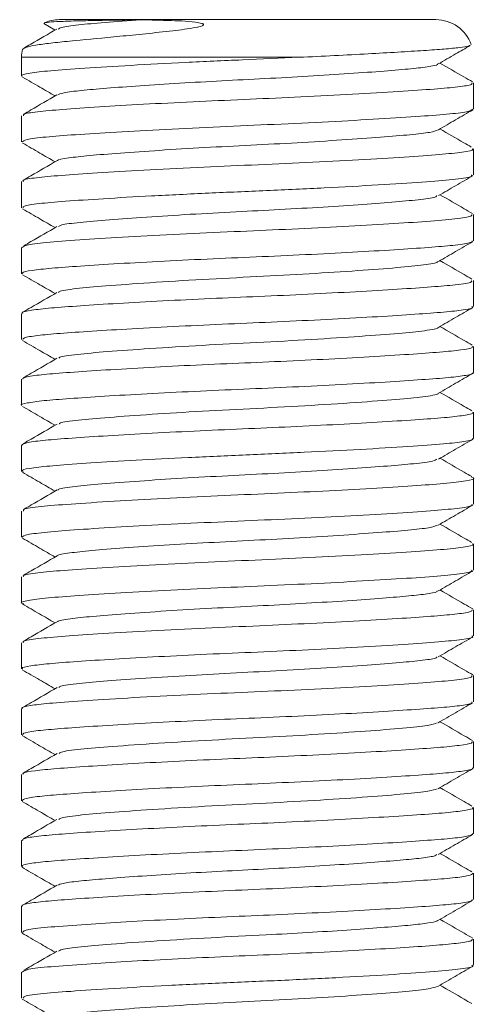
# Model space of a CAD drawing. Header units: millimetres. Extents: x 0 to 210, y 0 to 297.
# Tile 6 of 11: x 58.48 to 64.53, y 161.06 to 174.14. Entities that reach past the tile are written whole.
import ezdxf

# ---------------------------------------------------------------- set-up
doc = ezdxf.new("R2010")
doc.units = ezdxf.units.MM

msp = doc.modelspace()

# ---------------------------------------------------------------- linework, layer by layer
at = {"color": 7, "linetype": 'Continuous', "lineweight": 15}
for p, q in [((58.804, 174.09), (58.953, 174.004)), ((64.009, 174.142), (59.009, 174.142)), ((58.526, 173.755), (58.528, 173.746)), ((58.509, 173.642), (58.509, 173.392)), ((64.509, 172.955), (64.509, 173.302)), ((58.509, 172.865), (58.509, 172.517)), ((64.509, 172.08), (64.509, 172.427)), ((58.509, 171.99), (58.509, 171.642)), ((64.509, 171.205), (64.509, 171.553)), ((58.509, 171.115), (58.509, 170.767)), ((64.509, 170.33), (64.509, 170.677)), ((58.509, 170.24), (58.509, 169.892)), ((64.509, 169.455), (64.509, 169.802)), ((58.509, 169.365), (58.509, 169.017)), ((64.509, 168.58), (64.509, 168.927)), ((58.509, 168.49), (58.509, 168.142)), ((64.509, 167.705), (64.509, 168.052)), ((58.509, 167.615), (58.509, 167.267)), ((64.509, 166.83), (64.509, 167.177)), ((58.509, 166.74), (58.509, 166.392)), ((64.509, 165.955), (64.509, 166.302)), ((58.509, 165.865), (58.509, 165.517)), ((64.509, 165.08), (64.509, 165.428)), ((58.509, 164.99), (58.509, 164.642)), ((64.509, 164.205), (64.509, 164.552)), ((58.509, 164.115), (58.509, 163.767)), ((64.509, 163.33), (64.509, 163.677)), ((58.509, 163.24), (58.509, 162.892)), ((64.509, 162.455), (64.509, 162.802)), ((58.509, 162.365), (58.509, 162.017)), ((64.509, 161.58), (64.509, 161.927)), ((58.509, 161.49), (58.509, 161.142))]:
    msp.add_line(p, q, dxfattribs=at)
at = {"color": 8, "linetype": 'Continuous', "lineweight": 15}
msp.add_line((62.192, 173.642), (58.509, 173.642), dxfattribs=at)
at = {"color": 7, "linetype": 'Continuous', "lineweight": 15}
for centre, start, end in [((59.009, 173.642), 90, 113.4912), ((64.009, 173.642), 20.012, 90), ((59.009, 173.642), 167.7031, 180)]:
    msp.add_arc(centre, 0.5, start, end, dxfattribs=at)
for points, knots in [([(60.093, 174.14), (60.225, 174.137), (60.468, 174.131), (60.761, 174.121), (60.893, 174.095), (60.913, 174.088), (60.922, 174.083), (60.926, 174.078), (60.925, 174.074), (60.921, 174.069), (60.912, 174.063), (60.88, 174.051), (60.746, 174.022), (60.494, 173.991), (60.152, 173.954), (59.694, 173.909), (59.278, 173.87), (58.942, 173.836), (58.732, 173.81), (58.586, 173.784), (58.552, 173.767), (58.536, 173.759)], [0, 0, 0, 0, 0.104236, 0.191663, 0.201673, 0.205451, 0.209254, 0.211045, 0.212853, 0.214449, 0.216755, 0.221155, 0.236367, 0.301264, 0.380561, 0.462131, 0.625318, 0.718999, 0.815131, 0.913914, 1, 1, 1, 1]), ([(58.811, 174.097), (58.812, 174.098), (58.813, 174.103), (58.894, 174.111), (59.052, 174.12), (59.28, 174.127), (59.574, 174.133), (59.854, 174.137), (60.039, 174.139), (60.093, 174.14)], [0, 0, 0, 0, 0.059935, 0.23666, 0.407229, 0.582779, 0.75185, 0.926594, 1, 1, 1, 1]), ([(60.093, 174.14), (59.926, 174.128), (59.598, 174.104), (59.249, 174.073), (59.033, 174.044), (59.005, 174.024), (58.994, 174.016)], [0, 0, 0, 0, 0.279442, 0.54858, 0.821001, 1, 1, 1, 1]), ([(58.975, 174.017), (58.861, 173.95), (58.714, 173.865), (58.567, 173.78), (58.535, 173.761)], [0, 0, 0, 0, 0.780535, 1, 1, 1, 1]), ([(62.192, 173.642), (62.35, 173.649), (62.671, 173.665), (63.113, 173.688), (63.514, 173.711), (63.855, 173.732), (64.134, 173.752), (64.332, 173.771), (64.446, 173.789), (64.459, 173.799), (64.463, 173.803)], [0, 0, 0, 0, 0.130002, 0.263774, 0.393775, 0.527537, 0.657735, 0.791719, 0.921606, 1, 1, 1, 1]), ([(64.042, 173.553), (64.119, 173.598), (64.26, 173.679), (64.401, 173.761), (64.466, 173.799)], [0, 0, 0, 0, 0.541198, 1, 1, 1, 1]), ([(58.519, 173.392), (58.515, 173.394), (58.487, 173.407), (58.603, 173.432), (58.874, 173.464), (59.331, 173.497), (59.945, 173.535), (60.668, 173.574), (61.439, 173.608), (61.942, 173.63), (62.192, 173.642)], [0, 0, 0, 0, 0.017187, 0.153379, 0.285106, 0.425827, 0.571716, 0.717942, 0.859597, 1, 1, 1, 1]), ([(64.496, 173.316), (64.458, 173.338), (64.314, 173.421), (64.17, 173.505), (64.064, 173.566)], [0, 0, 0, 0, 0.26434, 1, 1, 1, 1]), ([(64.033, 173.553), (64.033, 173.551), (64.034, 173.538), (63.908, 173.515), (63.657, 173.486), (63.281, 173.455), (62.803, 173.421), (62.254, 173.387), (61.673, 173.355), (61.09, 173.326), (60.527, 173.293), (60.011, 173.26), (59.578, 173.227), (59.253, 173.198), (59.043, 173.17), (59.005, 173.151), (58.988, 173.142)], [0, 0, 0, 0, 0.013135, 0.090573, 0.165204, 0.242689, 0.322381, 0.40212, 0.479737, 0.555675, 0.633059, 0.711631, 0.789295, 0.864171, 0.939897, 1, 1, 1, 1]), ([(58.522, 173.378), (58.598, 173.334), (58.742, 173.251), (58.886, 173.168), (58.953, 173.129)], [0, 0, 0, 0, 0.531864, 1, 1, 1, 1]), ([(64.489, 173.302), (64.491, 173.296), (64.496, 173.277), (64.323, 173.249), (64, 173.22), (63.526, 173.187), (62.919, 173.151), (62.241, 173.116), (61.544, 173.085), (60.857, 173.055), (60.194, 173.022), (59.589, 172.987), (59.09, 172.953), (58.732, 172.923), (58.527, 172.893), (58.531, 172.873), (58.533, 172.865)], [0, 0, 0, 0, 0.045651, 0.11955, 0.19082, 0.267437, 0.346009, 0.4242, 0.496404, 0.568273, 0.642737, 0.717861, 0.795015, 0.869619, 0.946701, 1, 1, 1, 1]), ([(58.976, 173.142), (58.862, 173.076), (58.715, 172.99), (58.568, 172.905), (58.535, 172.887)], [0, 0, 0, 0, 0.779761, 1, 1, 1, 1]), ([(58.517, 172.517), (58.529, 172.528), (58.552, 172.551), (58.807, 172.583), (59.208, 172.614), (59.752, 172.649), (60.411, 172.685), (61.132, 172.72), (61.875, 172.751), (62.601, 172.786), (63.269, 172.823), (63.818, 172.859), (64.218, 172.889), (64.467, 172.921), (64.489, 172.944), (64.5, 172.955)], [0, 0, 0, 0, 0.072331, 0.149199, 0.22458, 0.302879, 0.382107, 0.461236, 0.537732, 0.616824, 0.697479, 0.777161, 0.852499, 0.929441, 1, 1, 1, 1]), ([(64.043, 172.679), (64.119, 172.723), (64.272, 172.812), (64.425, 172.9), (64.501, 172.944)], [0, 0, 0, 0, 0.499868, 1, 1, 1, 1]), ([(64.038, 172.679), (64.01, 172.667), (63.953, 172.644), (63.683, 172.614), (63.287, 172.58), (62.773, 172.544), (62.18, 172.507), (61.555, 172.474), (60.928, 172.443), (60.331, 172.406), (59.809, 172.37), (59.394, 172.336), (59.118, 172.306), (58.98, 172.282), (58.984, 172.269), (58.984, 172.268)], [0, 0, 0, 0, 0.0786556, 0.1603352, 0.2431171, 0.3284418, 0.4136634, 0.4961551, 0.5780751, 0.6630532, 0.7470267, 0.8289476, 0.9087653, 0.9916153, 1, 1, 1, 1]), ([(64.48, 172.45), (64.447, 172.469), (64.309, 172.549), (64.17, 172.63), (64.064, 172.691)], [0, 0, 0, 0, 0.234249, 1, 1, 1, 1]), ([(58.522, 172.503), (58.599, 172.459), (58.742, 172.376), (58.886, 172.292), (58.953, 172.254)], [0, 0, 0, 0, 0.532393, 1, 1, 1, 1]), ([(64.49, 172.427), (64.496, 172.424), (64.522, 172.409), (64.382, 172.382), (64.078, 172.35), (63.605, 172.317), (63, 172.28), (62.3, 172.244), (61.563, 172.211), (60.823, 172.179), (60.12, 172.143), (59.504, 172.107), (59.016, 172.073), (58.684, 172.043), (58.513, 172.014), (58.528, 171.996), (58.533, 171.99)], [0, 0, 0, 0, 0.021009, 0.1009529, 0.1779323, 0.2559488, 0.3363575, 0.4166693, 0.4944128, 0.5716184, 0.651701, 0.7308362, 0.8080403, 0.8832655, 0.9613438, 1, 1, 1, 1]), ([(58.977, 172.268), (58.862, 172.201), (58.713, 172.114), (58.563, 172.028), (58.528, 172.007)], [0, 0, 0, 0, 0.765873, 1, 1, 1, 1]), ([(58.528, 171.642), (58.528, 171.65), (58.527, 171.669), (58.72, 171.699), (59.072, 171.729), (59.583, 171.764), (60.233, 171.801), (60.978, 171.838), (61.769, 171.871), (62.546, 171.908), (63.259, 171.947), (63.845, 171.985), (64.259, 172.018), (64.489, 172.05), (64.485, 172.071), (64.484, 172.08)], [0, 0, 0, 0, 0.051164, 0.126135, 0.202039, 0.280426, 0.360448, 0.445157, 0.526654, 0.610353, 0.696038, 0.780679, 0.861962, 0.94556, 1, 1, 1, 1]), ([(64.043, 171.804), (64.119, 171.848), (64.272, 171.937), (64.425, 172.025), (64.501, 172.07)], [0, 0, 0, 0, 0.499875, 1, 1, 1, 1]), ([(64.023, 171.804), (64.02, 171.799), (64.013, 171.781), (63.829, 171.753), (63.499, 171.723), (63.05, 171.688), (62.523, 171.653), (61.946, 171.619), (61.342, 171.589), (60.734, 171.556), (60.156, 171.52), (59.65, 171.483), (59.266, 171.449), (59.034, 171.42), (59.009, 171.4), (59, 171.393)], [0, 0, 0, 0, 0.0347743, 0.1207419, 0.2044583, 0.284456, 0.3656185, 0.4456443, 0.5227356, 0.6052688, 0.6900772, 0.7745562, 0.8618123, 0.9496118, 1, 1, 1, 1]), ([(64.495, 171.566), (64.458, 171.588), (64.314, 171.671), (64.171, 171.754), (64.064, 171.816)], [0, 0, 0, 0, 0.259082, 1, 1, 1, 1]), ([(58.522, 171.628), (58.599, 171.584), (58.742, 171.501), (58.886, 171.417), (58.953, 171.379)], [0, 0, 0, 0, 0.532607, 1, 1, 1, 1]), ([(64.488, 171.553), (64.486, 171.543), (64.482, 171.522), (64.248, 171.49), (63.855, 171.459), (63.327, 171.424), (62.705, 171.389), (62.024, 171.356), (61.312, 171.326), (60.595, 171.293), (59.913, 171.256), (59.317, 171.219), (58.86, 171.186), (58.561, 171.152), (58.531, 171.127), (58.516, 171.115)], [0, 0, 0, 0, 0.0595293, 0.1404892, 0.2193325, 0.2946689, 0.3711002, 0.446463, 0.5190668, 0.596793, 0.676658, 0.7562135, 0.8383892, 0.9210758, 1, 1, 1, 1]), ([(58.978, 171.393), (58.863, 171.327), (58.717, 171.242), (58.57, 171.157), (58.539, 171.138)], [0, 0, 0, 0, 0.782831, 1, 1, 1, 1]), ([(58.527, 170.767), (58.522, 170.771), (58.506, 170.786), (58.631, 170.812), (58.889, 170.84), (59.281, 170.869), (59.788, 170.901), (60.392, 170.934), (61.043, 170.966), (61.71, 170.994), (62.366, 171.024), (62.987, 171.057), (63.532, 171.089), (63.971, 171.12), (64.295, 171.148), (64.487, 171.177), (64.49, 171.196), (64.491, 171.205)], [0, 0, 0, 0, 0.027544, 0.098337, 0.16677, 0.235212, 0.307305, 0.380069, 0.451634, 0.520661, 0.591262, 0.662475, 0.733791, 0.803462, 0.871132, 0.945961, 1, 1, 1, 1]), ([(64.043, 170.929), (64.12, 170.973), (64.272, 171.062), (64.425, 171.15), (64.501, 171.195)], [0, 0, 0, 0, 0.4998823, 1, 1, 1, 1]), ([(64.028, 170.929), (64.029, 170.926), (64.033, 170.911), (63.862, 170.883), (63.515, 170.848), (62.988, 170.808), (62.343, 170.767), (61.629, 170.728), (60.894, 170.691), (60.195, 170.648), (59.614, 170.605), (59.215, 170.569), (59.006, 170.54), (59.001, 170.522), (59, 170.518)], [0, 0, 0, 0, 0.019255, 0.108679, 0.200464, 0.295768, 0.392276, 0.486161, 0.582907, 0.683552, 0.784035, 0.876215, 0.970226, 1, 1, 1, 1]), ([(64.487, 170.696), (64.453, 170.716), (64.312, 170.798), (64.171, 170.879), (64.064, 170.941)], [0, 0, 0, 0, 0.242485, 1, 1, 1, 1]), ([(58.522, 170.753), (58.599, 170.709), (58.742, 170.626), (58.886, 170.543), (58.953, 170.504)], [0, 0, 0, 0, 0.532533, 1, 1, 1, 1]), ([(64.481, 170.677), (64.486, 170.671), (64.5, 170.651), (64.306, 170.621), (63.965, 170.592), (63.514, 170.561), (62.955, 170.528), (62.324, 170.495), (61.666, 170.465), (61.008, 170.437), (60.37, 170.406), (59.779, 170.373), (59.276, 170.341), (58.883, 170.312), (58.624, 170.283), (58.502, 170.258), (58.521, 170.244), (58.526, 170.24)], [0, 0, 0, 0, 0.044681, 0.128781, 0.197697, 0.268704, 0.341353, 0.413793, 0.484204, 0.552092, 0.622486, 0.693974, 0.764782, 0.834444, 0.904208, 0.97636, 1, 1, 1, 1]), ([(58.978, 170.518), (58.863, 170.452), (58.712, 170.364), (58.56, 170.276), (58.522, 170.254)], [0, 0, 0, 0, 0.75434, 1, 1, 1, 1]), ([(58.525, 169.892), (58.526, 169.9), (58.528, 169.918), (58.703, 169.947), (59.005, 169.974), (59.432, 170.004), (59.97, 170.036), (60.589, 170.069), (61.248, 170.1), (61.915, 170.128), (62.568, 170.16), (63.175, 170.192), (63.689, 170.225), (64.091, 170.254), (64.364, 170.282), (64.505, 170.308), (64.493, 170.324), (64.489, 170.33)], [0, 0, 0, 0, 0.051198, 0.121381, 0.189124, 0.258514, 0.329731, 0.40232, 0.473158, 0.542094, 0.613462, 0.686191, 0.757146, 0.825917, 0.894045, 0.964656, 1, 1, 1, 1]), ([(64.043, 170.054), (64.12, 170.098), (64.272, 170.187), (64.425, 170.275), (64.501, 170.319)], [0, 0, 0, 0, 0.4998891, 1, 1, 1, 1]), ([(64.034, 170.054), (64.035, 170.053), (64.048, 170.038), (63.879, 170.01), (63.536, 169.975), (63.015, 169.935), (62.365, 169.893), (61.639, 169.853), (60.893, 169.816), (60.204, 169.773), (59.631, 169.732), (59.229, 169.696), (59.013, 169.667), (59.004, 169.648), (59.002, 169.644)], [0, 0, 0, 0, 0.00923, 0.1044752, 0.196426, 0.291775, 0.3885059, 0.4871157, 0.5840614, 0.6849115, 0.7811136, 0.8736221, 0.9676191, 1, 1, 1, 1]), ([(64.492, 169.818), (64.456, 169.839), (64.314, 169.921), (64.171, 170.004), (64.064, 170.066)], [0, 0, 0, 0, 0.249588, 1, 1, 1, 1]), ([(58.522, 169.878), (58.598, 169.834), (58.742, 169.751), (58.886, 169.668), (58.953, 169.629)], [0, 0, 0, 0, 0.532164, 1, 1, 1, 1]), ([(64.49, 169.802), (64.493, 169.797), (64.505, 169.781), (64.361, 169.754), (64.079, 169.726), (63.665, 169.696), (63.137, 169.663), (62.526, 169.63), (61.879, 169.599), (61.224, 169.572), (60.578, 169.542), (59.963, 169.509), (59.423, 169.476), (58.991, 169.446), (58.689, 169.418), (58.523, 169.39), (58.526, 169.372), (58.527, 169.365)], [0, 0, 0, 0, 0.0353494, 0.1072211, 0.1765267, 0.2466767, 0.3190011, 0.3916956, 0.4616575, 0.529329, 0.5989794, 0.6702887, 0.7427849, 0.8133574, 0.8823966, 0.9539819, 1, 1, 1, 1]), ([(58.979, 169.644), (58.865, 169.577), (58.715, 169.491), (58.566, 169.404), (58.531, 169.384)], [0, 0, 0, 0, 0.767982, 1, 1, 1, 1]), ([(58.509, 169.017), (58.509, 169.017), (58.483, 169.028), (58.573, 169.05), (58.782, 169.081), (59.136, 169.108), (59.598, 169.14), (60.163, 169.172), (60.794, 169.204), (61.453, 169.234), (62.118, 169.262), (62.763, 169.295), (63.35, 169.328), (63.832, 169.36), (64.198, 169.387), (64.424, 169.417), (64.525, 169.44), (64.502, 169.453), (64.498, 169.455)], [0, 0, 0, 0, 0.000826, 0.073363, 0.144043, 0.211788, 0.281969, 0.353418, 0.424367, 0.494334, 0.563794, 0.635777, 0.708556, 0.780259, 0.848163, 0.917252, 0.988352, 1, 1, 1, 1]), ([(64.043, 169.179), (64.119, 169.223), (64.272, 169.312), (64.425, 169.4), (64.501, 169.444)], [0, 0, 0, 0, 0.499896, 1, 1, 1, 1]), ([(64.038, 169.179), (64.039, 169.178), (64.052, 169.164), (63.891, 169.137), (63.557, 169.102), (63.033, 169.061), (62.375, 169.018), (61.638, 168.978), (60.903, 168.941), (60.224, 168.9), (59.653, 168.858), (59.244, 168.822), (59.018, 168.793), (59.009, 168.774), (59.006, 168.769)], [0, 0, 0, 0, 0.0044754, 0.0999787, 0.1920354, 0.2873363, 0.3887481, 0.4874605, 0.5845196, 0.6808973, 0.777299, 0.8700755, 0.9639679, 1, 1, 1, 1]), ([(64.486, 168.947), (64.452, 168.966), (64.312, 169.047), (64.171, 169.129), (64.064, 169.191)], [0, 0, 0, 0, 0.236905, 1, 1, 1, 1]), ([(58.521, 169.004), (58.598, 168.959), (58.742, 168.876), (58.885, 168.793), (58.953, 168.754)], [0, 0, 0, 0, 0.53158, 1, 1, 1, 1]), ([(64.497, 168.927), (64.501, 168.925), (64.525, 168.912), (64.419, 168.889), (64.182, 168.859), (63.804, 168.831), (63.314, 168.799), (62.729, 168.766), (62.095, 168.734), (61.441, 168.706), (60.786, 168.677), (60.151, 168.644), (59.579, 168.611), (59.112, 168.58), (58.768, 168.552), (58.548, 168.522), (58.524, 168.5), (58.512, 168.49)], [0, 0, 0, 0, 0.012945, 0.085296, 0.155503, 0.22477, 0.29661, 0.368103, 0.438731, 0.506883, 0.575634, 0.647878, 0.720606, 0.791956, 0.860888, 0.931757, 1, 1, 1, 1]), ([(58.98, 168.769), (58.865, 168.703), (58.717, 168.617), (58.568, 168.531), (58.534, 168.511)], [0, 0, 0, 0, 0.773197, 1, 1, 1, 1]), ([(58.529, 168.142), (58.524, 168.147), (58.506, 168.163), (58.651, 168.19), (58.952, 168.22), (59.414, 168.253), (60.015, 168.289), (60.723, 168.326), (61.491, 168.36), (62.278, 168.395), (63.021, 168.433), (63.656, 168.472), (64.123, 168.506), (64.402, 168.537), (64.523, 168.563), (64.498, 168.577), (64.494, 168.58)], [0, 0, 0, 0, 0.0304936, 0.1060589, 0.1788612, 0.2562936, 0.3360742, 0.4157713, 0.4983006, 0.5806463, 0.6659707, 0.7513205, 0.8337349, 0.9070498, 0.9829213, 1, 1, 1, 1]), ([(64.043, 168.303), (64.119, 168.348), (64.272, 168.436), (64.424, 168.525), (64.501, 168.569)], [0, 0, 0, 0, 0.499902, 1, 1, 1, 1]), ([(64.022, 168.304), (64.01, 168.295), (63.979, 168.274), (63.743, 168.245), (63.379, 168.213), (62.915, 168.178), (62.37, 168.144), (61.776, 168.11), (61.162, 168.08), (60.552, 168.045), (59.982, 168.008), (59.501, 167.971), (59.165, 167.938), (58.994, 167.912), (58.993, 167.897), (58.993, 167.894)], [0, 0, 0, 0, 0.060144, 0.148075, 0.22621, 0.307101, 0.388538, 0.468226, 0.549171, 0.633023, 0.718388, 0.808488, 0.895289, 0.984841, 1, 1, 1, 1]), ([(64.486, 168.072), (64.453, 168.091), (64.312, 168.172), (64.172, 168.254), (64.064, 168.316)], [0, 0, 0, 0, 0.235786, 1, 1, 1, 1]), ([(58.52, 168.13), (58.596, 168.085), (58.741, 168.002), (58.885, 167.918), (58.953, 167.879)], [0, 0, 0, 0, 0.530819, 1, 1, 1, 1]), ([(64.481, 168.063), (64.492, 168.06), (64.546, 168.044), (64.431, 168.014), (64.151, 167.981), (63.713, 167.949), (63.168, 167.915), (62.524, 167.88), (61.824, 167.847), (61.099, 167.817), (60.381, 167.782), (59.708, 167.744), (59.143, 167.707), (58.739, 167.675), (58.522, 167.643), (58.532, 167.622), (58.535, 167.615)], [0, 0, 0, 0, 0.02097, 0.104406, 0.185002, 0.256619, 0.330758, 0.405397, 0.478435, 0.55263, 0.629484, 0.707722, 0.790303, 0.869865, 0.951943, 1, 1, 1, 1]), ([(58.98, 167.895), (58.866, 167.828), (58.718, 167.742), (58.57, 167.656), (58.536, 167.637)], [0, 0, 0, 0, 0.773477, 1, 1, 1, 1]), ([(58.513, 167.267), (58.528, 167.279), (58.558, 167.302), (58.829, 167.335), (59.249, 167.367), (59.812, 167.403), (60.48, 167.439), (61.195, 167.473), (61.924, 167.503), (62.64, 167.538), (63.299, 167.575), (63.845, 167.61), (64.24, 167.641), (64.476, 167.673), (64.488, 167.695), (64.493, 167.705)], [0, 0, 0, 0, 0.076239, 0.154297, 0.231231, 0.311139, 0.390325, 0.467791, 0.542929, 0.620775, 0.701444, 0.781016, 0.857639, 0.936217, 1, 1, 1, 1]), ([(64.042, 167.428), (64.118, 167.472), (64.271, 167.561), (64.424, 167.649), (64.5, 167.694)], [0, 0, 0, 0, 0.499907, 1, 1, 1, 1]), ([(64.033, 167.428), (64.009, 167.418), (63.958, 167.395), (63.699, 167.365), (63.31, 167.332), (62.8, 167.296), (62.214, 167.259), (61.597, 167.226), (60.981, 167.195), (60.388, 167.16), (59.856, 167.124), (59.424, 167.089), (59.133, 167.058), (58.987, 167.034), (58.987, 167.021), (58.987, 167.02)], [0, 0, 0, 0, 0.073763, 0.156087, 0.239179, 0.324953, 0.410757, 0.492496, 0.573198, 0.656991, 0.741541, 0.825749, 0.907443, 0.992141, 1, 1, 1, 1]), ([(64.483, 167.198), (64.451, 167.217), (64.311, 167.298), (64.172, 167.379), (64.064, 167.441)], [0, 0, 0, 0, 0.230488, 1, 1, 1, 1]), ([(58.519, 167.255), (58.596, 167.21), (58.74, 167.127), (58.885, 167.043), (58.953, 167.003)], [0, 0, 0, 0, 0.529923, 1, 1, 1, 1]), ([(64.493, 167.177), (64.498, 167.175), (64.526, 167.16), (64.392, 167.133), (64.097, 167.102), (63.632, 167.069), (63.032, 167.032), (62.34, 166.996), (61.613, 166.963), (60.886, 166.932), (60.187, 166.896), (59.559, 166.86), (59.052, 166.826), (58.701, 166.795), (58.517, 166.765), (58.528, 166.746), (58.533, 166.74)], [0, 0, 0, 0, 0.017038, 0.097073, 0.174193, 0.252033, 0.33238, 0.412755, 0.489326, 0.564929, 0.64342, 0.722621, 0.801504, 0.878035, 0.957377, 1, 1, 1, 1]), ([(58.981, 167.02), (58.866, 166.953), (58.717, 166.866), (58.567, 166.78), (58.532, 166.759)], [0, 0, 0, 0, 0.765053, 1, 1, 1, 1]), ([(58.54, 166.38), (58.527, 166.384), (58.475, 166.4), (58.576, 166.428), (58.833, 166.461), (59.256, 166.492), (59.812, 166.528), (60.475, 166.564), (61.191, 166.598), (61.919, 166.628), (62.631, 166.663), (63.283, 166.699), (63.832, 166.734), (64.237, 166.766), (64.478, 166.798), (64.486, 166.82), (64.49, 166.83)], [0, 0, 0, 0, 0.024346, 0.102629, 0.178547, 0.252185, 0.32863, 0.405751, 0.481212, 0.554384, 0.63018, 0.707347, 0.78354, 0.860374, 0.939098, 1, 1, 1, 1]), ([(64.041, 166.553), (64.118, 166.597), (64.27, 166.685), (64.423, 166.774), (64.499, 166.818)], [0, 0, 0, 0, 0.499912, 1, 1, 1, 1]), ([(64.028, 166.553), (64.026, 166.549), (64.02, 166.535), (63.883, 166.511), (63.627, 166.484), (63.254, 166.453), (62.78, 166.419), (62.229, 166.385), (61.635, 166.353), (61.021, 166.323), (60.414, 166.287), (59.873, 166.25), (59.435, 166.215), (59.14, 166.184), (58.99, 166.16), (58.989, 166.146), (58.989, 166.145)], [0, 0, 0, 0, 0.0236691, 0.0991445, 0.172, 0.2466891, 0.3269691, 0.4071978, 0.4852046, 0.5672907, 0.6525822, 0.7387877, 0.8231948, 0.9049767, 0.9897026, 1, 1, 1, 1]), ([(64.5, 166.314), (64.462, 166.335), (64.317, 166.419), (64.172, 166.504), (64.064, 166.566)], [0, 0, 0, 0, 0.259465, 1, 1, 1, 1]), ([(58.519, 166.38), (58.596, 166.336), (58.74, 166.252), (58.885, 166.168), (58.953, 166.128)], [0, 0, 0, 0, 0.528714, 1, 1, 1, 1]), ([(64.493, 166.302), (64.492, 166.295), (64.489, 166.276), (64.313, 166.248), (64.006, 166.22), (63.568, 166.189), (63.008, 166.156), (62.358, 166.122), (61.658, 166.09), (60.933, 166.059), (60.218, 166.023), (59.578, 165.986), (59.065, 165.951), (58.708, 165.921), (58.519, 165.891), (58.529, 165.872), (58.532, 165.865)], [0, 0, 0, 0, 0.051489, 0.122082, 0.190229, 0.260088, 0.335173, 0.41021, 0.483172, 0.559952, 0.639726, 0.720352, 0.7993, 0.875796, 0.955041, 1, 1, 1, 1]), ([(58.981, 166.145), (58.866, 166.078), (58.717, 165.992), (58.568, 165.905), (58.533, 165.885)], [0, 0, 0, 0, 0.76728, 1, 1, 1, 1]), ([(58.524, 165.517), (58.519, 165.52), (58.499, 165.534), (58.612, 165.558), (58.857, 165.587), (59.236, 165.616), (59.728, 165.648), (60.317, 165.68), (60.966, 165.713), (61.645, 165.741), (62.33, 165.772), (62.998, 165.807), (63.593, 165.843), (64.069, 165.877), (64.377, 165.908), (64.52, 165.935), (64.495, 165.951), (64.489, 165.955)], [0, 0, 0, 0, 0.020174, 0.091138, 0.1599, 0.228475, 0.299545, 0.371466, 0.442432, 0.514088, 0.586924, 0.661914, 0.742328, 0.820402, 0.897303, 0.977182, 1, 1, 1, 1]), ([(64.04, 165.677), (64.117, 165.721), (64.269, 165.81), (64.422, 165.898), (64.498, 165.942)], [0, 0, 0, 0, 0.499912, 1, 1, 1, 1]), ([(64.024, 165.677), (64.022, 165.673), (64.016, 165.658), (63.852, 165.632), (63.546, 165.602), (63.108, 165.567), (62.569, 165.531), (61.972, 165.496), (61.355, 165.465), (60.735, 165.431), (60.144, 165.394), (59.634, 165.357), (59.249, 165.323), (59.026, 165.294), (59.01, 165.275), (59.005, 165.269)], [0, 0, 0, 0, 0.0263177, 0.1093159, 0.189738, 0.2730124, 0.3578365, 0.44163, 0.5222974, 0.6046348, 0.6932835, 0.7815165, 0.8665322, 0.9606006, 1, 1, 1, 1]), ([(64.5, 165.439), (64.462, 165.46), (64.317, 165.544), (64.172, 165.629), (64.064, 165.691)], [0, 0, 0, 0, 0.25994, 1, 1, 1, 1]), ([(58.518, 165.505), (58.595, 165.461), (58.74, 165.377), (58.884, 165.293), (58.953, 165.253)], [0, 0, 0, 0, 0.527981, 1, 1, 1, 1]), ([(64.489, 165.428), (64.488, 165.419), (64.486, 165.399), (64.277, 165.368), (63.91, 165.338), (63.395, 165.303), (62.76, 165.267), (62.056, 165.232), (61.328, 165.201), (60.596, 165.168), (59.898, 165.131), (59.301, 165.093), (58.867, 165.062), (58.609, 165.031), (58.496, 165.006), (58.519, 164.993), (58.523, 164.99)], [0, 0, 0, 0, 0.055236, 0.132766, 0.207893, 0.28568, 0.364912, 0.443183, 0.518539, 0.595452, 0.678257, 0.760674, 0.840091, 0.910135, 0.982429, 1, 1, 1, 1]), ([(58.981, 165.27), (58.866, 165.203), (58.716, 165.116), (58.567, 165.029), (58.531, 165.009)], [0, 0, 0, 0, 0.764258, 1, 1, 1, 1]), ([(58.527, 164.642), (58.525, 164.649), (58.521, 164.666), (58.679, 164.694), (58.968, 164.721), (59.386, 164.751), (59.917, 164.784), (60.535, 164.817), (61.192, 164.848), (61.859, 164.875), (62.511, 164.907), (63.119, 164.939), (63.642, 164.972), (64.055, 165.001), (64.344, 165.029), (64.499, 165.056), (64.492, 165.073), (64.489, 165.08)], [0, 0, 0, 0, 0.043858, 0.114248, 0.182132, 0.251244, 0.323646, 0.396298, 0.467348, 0.536248, 0.607423, 0.678813, 0.749901, 0.818968, 0.886879, 0.958591, 1, 1, 1, 1]), ([(64.039, 164.801), (64.116, 164.846), (64.268, 164.934), (64.421, 165.023), (64.497, 165.067)], [0, 0, 0, 0, 0.499908, 1, 1, 1, 1]), ([(64.027, 164.802), (63.995, 164.789), (63.928, 164.764), (63.587, 164.73), (63.094, 164.691), (62.464, 164.649), (61.757, 164.609), (61.02, 164.573), (60.308, 164.53), (59.705, 164.487), (59.273, 164.45), (59.032, 164.42), (59.012, 164.401), (59.006, 164.394)], [0, 0, 0, 0, 0.0872954, 0.1798933, 0.2753715, 0.3727505, 0.4681571, 0.5652595, 0.66632, 0.767984, 0.8616122, 0.9555716, 1, 1, 1, 1]), ([(64.497, 164.565), (64.46, 164.587), (64.316, 164.67), (64.172, 164.754), (64.064, 164.816)], [0, 0, 0, 0, 0.2549884, 1, 1, 1, 1]), ([(58.518, 164.631), (58.594, 164.587), (58.739, 164.502), (58.884, 164.418), (58.953, 164.379)], [0, 0, 0, 0, 0.527031, 1, 1, 1, 1]), ([(64.49, 164.552), (64.492, 164.546), (64.497, 164.529), (64.341, 164.501), (64.049, 164.473), (63.625, 164.443), (63.089, 164.41), (62.469, 164.377), (61.816, 164.346), (61.157, 164.319), (60.513, 164.288), (59.907, 164.256), (59.38, 164.223), (58.961, 164.193), (58.67, 164.165), (58.517, 164.138), (58.525, 164.121), (58.528, 164.115)], [0, 0, 0, 0, 0.042711, 0.113134, 0.182271, 0.252664, 0.32509, 0.39773, 0.468731, 0.536393, 0.60629, 0.677672, 0.748779, 0.819115, 0.888288, 0.96004, 1, 1, 1, 1]), ([(58.98, 164.394), (58.866, 164.328), (58.715, 164.241), (58.565, 164.154), (58.529, 164.133)], [0, 0, 0, 0, 0.7609712, 1, 1, 1, 1]), ([(58.514, 163.767), (58.525, 163.777), (58.547, 163.798), (58.761, 163.828), (59.093, 163.855), (59.545, 163.886), (60.104, 163.919), (60.735, 163.952), (61.397, 163.981), (62.063, 164.01), (62.71, 164.042), (63.301, 164.075), (63.79, 164.107), (64.166, 164.135), (64.407, 164.164), (64.519, 164.188), (64.498, 164.202), (64.494, 164.205)], [0, 0, 0, 0, 0.067383, 0.137045, 0.204716, 0.274669, 0.346067, 0.41842, 0.488637, 0.557894, 0.629726, 0.702509, 0.77311, 0.841225, 0.910017, 0.980985, 1, 1, 1, 1]), ([(64.039, 163.926), (64.115, 163.97), (64.267, 164.059), (64.42, 164.147), (64.496, 164.191)], [0, 0, 0, 0, 0.499902, 1, 1, 1, 1]), ([(64.026, 163.926), (63.996, 163.915), (63.933, 163.89), (63.606, 163.857), (63.12, 163.817), (62.486, 163.775), (61.768, 163.735), (61.019, 163.698), (60.318, 163.656), (59.721, 163.614), (59.289, 163.577), (59.038, 163.546), (59.013, 163.526), (59.005, 163.519)], [0, 0, 0, 0, 0.0818622, 0.1745455, 0.2698669, 0.367264, 0.4672763, 0.5644018, 0.6654879, 0.7626316, 0.8565054, 0.9502555, 1, 1, 1, 1]), ([(64.487, 163.696), (64.453, 163.716), (64.312, 163.797), (64.172, 163.879), (64.064, 163.941)], [0, 0, 0, 0, 0.238953, 1, 1, 1, 1]), ([(58.517, 163.756), (58.593, 163.712), (58.739, 163.628), (58.884, 163.543), (58.953, 163.504)], [0, 0, 0, 0, 0.52615, 1, 1, 1, 1]), ([(64.494, 163.677), (64.498, 163.675), (64.519, 163.661), (64.405, 163.636), (64.156, 163.607), (63.767, 163.578), (63.265, 163.546), (62.669, 163.513), (62.028, 163.481), (61.374, 163.453), (60.724, 163.424), (60.097, 163.391), (59.536, 163.359), (59.078, 163.327), (58.745, 163.3), (58.541, 163.27), (58.525, 163.249), (58.518, 163.24)], [0, 0, 0, 0, 0.019019, 0.091256, 0.16121, 0.230679, 0.302667, 0.375444, 0.445883, 0.513812, 0.58286, 0.653942, 0.726624, 0.797778, 0.866679, 0.937757, 1, 1, 1, 1]), ([(58.979, 163.519), (58.865, 163.453), (58.717, 163.367), (58.57, 163.281), (58.536, 163.262)], [0, 0, 0, 0, 0.774335, 1, 1, 1, 1]), ([(58.522, 162.892), (58.518, 162.894), (58.495, 162.908), (58.603, 162.932), (58.841, 162.961), (59.218, 162.989), (59.708, 163.021), (60.296, 163.054), (60.937, 163.086), (61.597, 163.114), (62.255, 163.144), (62.886, 163.176), (63.452, 163.209), (63.913, 163.241), (64.252, 163.268), (64.469, 163.298), (64.493, 163.319), (64.505, 163.33)], [0, 0, 0, 0, 0.015397, 0.087138, 0.156726, 0.225472, 0.296756, 0.368965, 0.440272, 0.509046, 0.578597, 0.650322, 0.722462, 0.793199, 0.861571, 0.931895, 1, 1, 1, 1]), ([(64.038, 163.051), (64.114, 163.095), (64.267, 163.183), (64.419, 163.272), (64.496, 163.316)], [0, 0, 0, 0, 0.499896, 1, 1, 1, 1]), ([(64.022, 163.051), (64.015, 163.045), (63.996, 163.03), (63.832, 163.004), (63.547, 162.977), (63.156, 162.946), (62.677, 162.913), (62.141, 162.88), (61.584, 162.851), (61.024, 162.823), (60.48, 162.791), (59.982, 162.758), (59.565, 162.726), (59.251, 162.698), (59.047, 162.671), (59.008, 162.652), (58.99, 162.643)], [0, 0, 0, 0, 0.036807, 0.1121316, 0.1853622, 0.2611289, 0.3384019, 0.4152292, 0.4897248, 0.5633864, 0.6397645, 0.7171121, 0.7934661, 0.8670973, 0.9416323, 1, 1, 1, 1]), ([(64.489, 162.82), (64.454, 162.84), (64.313, 162.922), (64.171, 163.004), (64.064, 163.066)], [0, 0, 0, 0, 0.24311, 1, 1, 1, 1]), ([(58.516, 162.882), (58.593, 162.837), (58.738, 162.753), (58.884, 162.669), (58.953, 162.629)], [0, 0, 0, 0, 0.52541, 1, 1, 1, 1]), ([(64.505, 162.802), (64.493, 162.792), (64.469, 162.771), (64.252, 162.741), (63.913, 162.713), (63.452, 162.682), (62.886, 162.649), (62.255, 162.617), (61.597, 162.587), (60.937, 162.559), (60.296, 162.527), (59.708, 162.494), (59.218, 162.462), (58.841, 162.434), (58.603, 162.405), (58.495, 162.381), (58.518, 162.367), (58.522, 162.365)], [0, 0, 0, 0, 0.068104, 0.138429, 0.206801, 0.277538, 0.349678, 0.421402, 0.490954, 0.559728, 0.631035, 0.703244, 0.774528, 0.843274, 0.912862, 0.984603, 1, 1, 1, 1]), ([(58.979, 162.644), (58.864, 162.577), (58.715, 162.49), (58.565, 162.404), (58.53, 162.383)], [0, 0, 0, 0, 0.764492, 1, 1, 1, 1]), ([(58.515, 162.017), (58.531, 162.03), (58.564, 162.055), (58.874, 162.089), (59.327, 162.122), (59.886, 162.157), (60.496, 162.19), (61.146, 162.221), (61.808, 162.248), (62.46, 162.279), (63.076, 162.312), (63.61, 162.344), (64.035, 162.375), (64.332, 162.402), (64.495, 162.43), (64.492, 162.448), (64.491, 162.455)], [0, 0, 0, 0, 0.081306, 0.164656, 0.247805, 0.31959, 0.391722, 0.462383, 0.530751, 0.601181, 0.673248, 0.745146, 0.815093, 0.883624, 0.954687, 1, 1, 1, 1]), ([(64.037, 162.175), (64.113, 162.219), (64.266, 162.308), (64.419, 162.397), (64.495, 162.441)], [0, 0, 0, 0, 0.499887, 1, 1, 1, 1]), ([(64.498, 161.94), (64.46, 161.962), (64.316, 162.045), (64.171, 162.129), (64.064, 162.191)], [0, 0, 0, 0, 0.2609655, 1, 1, 1, 1]), ([(64.029, 162.175), (64.028, 162.174), (64.025, 162.161), (63.898, 162.139), (63.652, 162.111), (63.29, 162.081), (62.837, 162.048), (62.315, 162.015), (61.702, 161.981), (61.009, 161.947), (60.291, 161.904), (59.697, 161.862), (59.278, 161.826), (59.038, 161.796), (59.011, 161.775), (59, 161.768)], [0, 0, 0, 0, 0.011457, 0.08761, 0.161048, 0.236004, 0.313055, 0.390287, 0.465763, 0.563828, 0.66591, 0.768494, 0.857597, 0.946917, 1, 1, 1, 1]), ([(64.491, 161.927), (64.492, 161.921), (64.495, 161.903), (64.332, 161.875), (64.035, 161.847), (63.61, 161.817), (63.076, 161.785), (62.46, 161.752), (61.808, 161.721), (61.146, 161.694), (60.496, 161.662), (59.886, 161.63), (59.327, 161.595), (58.874, 161.562), (58.564, 161.528), (58.531, 161.502), (58.515, 161.49)], [0, 0, 0, 0, 0.045313, 0.116376, 0.184907, 0.254854, 0.326752, 0.398819, 0.469249, 0.537617, 0.608278, 0.68041, 0.752195, 0.835344, 0.918694, 1, 1, 1, 1]), ([(58.516, 162.007), (58.592, 161.963), (58.738, 161.878), (58.884, 161.794), (58.953, 161.754)], [0, 0, 0, 0, 0.524846, 1, 1, 1, 1]), ([(58.978, 161.768), (58.864, 161.702), (58.718, 161.617), (58.571, 161.532), (58.54, 161.514)], [0, 0, 0, 0, 0.783303, 1, 1, 1, 1]), ([(58.536, 161.142), (58.532, 161.149), (58.519, 161.169), (58.733, 161.201), (59.139, 161.234), (59.722, 161.272), (60.438, 161.312), (61.222, 161.349), (62.021, 161.382), (62.792, 161.421), (63.475, 161.46), (64.015, 161.497), (64.364, 161.531), (64.524, 161.56), (64.494, 161.576), (64.487, 161.58)], [0, 0, 0, 0, 0.046871, 0.131787, 0.214038, 0.299398, 0.385989, 0.470685, 0.552999, 0.638538, 0.725098, 0.809562, 0.891978, 0.977682, 1, 1, 1, 1]), ([(64.037, 161.3), (64.113, 161.344), (64.266, 161.433), (64.418, 161.521), (64.495, 161.566)], [0, 0, 0, 0, 0.499879, 1, 1, 1, 1]), ([(64.026, 161.3), (63.996, 161.289), (63.933, 161.265), (63.628, 161.234), (63.177, 161.197), (62.596, 161.157), (61.943, 161.119), (61.265, 161.086), (60.601, 161.048), (59.995, 161.009), (59.498, 160.971), (59.16, 160.938), (58.989, 160.91), (58.991, 160.895), (58.991, 160.893)], [0, 0, 0, 0, 0.07837, 0.166554, 0.256933, 0.34956, 0.441091, 0.529166, 0.619794, 0.712452, 0.803792, 0.8918, 0.982663, 1, 1, 1, 1]), ([(64.486, 161.072), (64.452, 161.091), (64.311, 161.173), (64.171, 161.254), (64.064, 161.316)], [0, 0, 0, 0, 0.241769, 1, 1, 1, 1]), ([(58.516, 161.132), (58.592, 161.088), (58.738, 161.003), (58.884, 160.919), (58.953, 160.879)], [0, 0, 0, 0, 0.524456, 1, 1, 1, 1])]:
    msp.add_open_spline(points, degree=3, knots=knots, dxfattribs=at)

doc.saveas('drawing.dxf')
